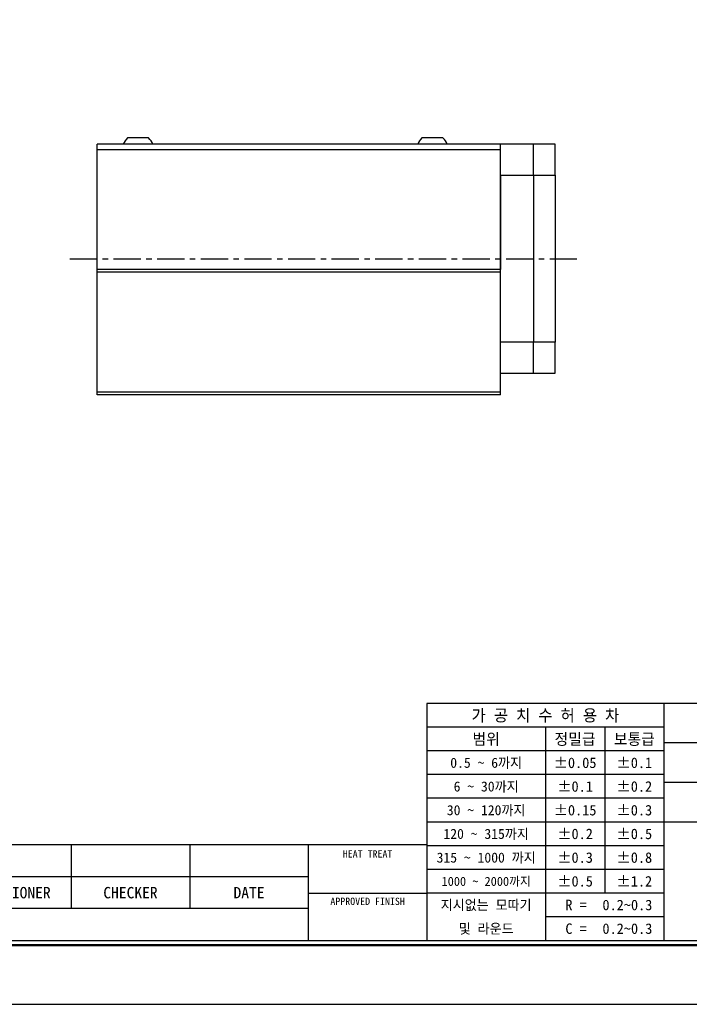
# Model space of a CAD drawing. Header units: millimetres. Extents: x 1133 to 1630, y 653 to 1004.
# Tile 2 of 6: x 1326 to 1449, y 653 to 833. Entities that reach past the tile are written whole.
import ezdxf
from ezdxf.enums import TextEntityAlignment as Align

# ---------------------------------------------------------------- set-up
doc = ezdxf.new("R2010")
doc.units = ezdxf.units.MM
doc.linetypes.add('CENTER', pattern=[2, 1.25, -0.25, 0.25, -0.25])
for name, color, linetype in [('S1', 1, 'CENTER'), ('Z5', 7, 'Continuous'), ('Z7', 7, 'Continuous')]:
    doc.layers.add(name, color=color, linetype=linetype)

# ---------------------------------------------------------------- blocks, each defined once
blk = doc.blocks.new('란표제')
at = {"layer": 'Z7'}
for p, q in [((290, 33), (160, 33)), ((160, 33), (160, 7)), ((186, 33), (186, 7)), ((186, 30.4), (160, 30.4)), ((173, 30.4), (173, 7)), ((179.5, 30.4), (179.5, 12.2)), ((231, 28.67), (186, 28.67)), ((186, 27.8), (160, 27.8)), ((186, 25.2), (160, 25.2)), ((231, 24.33), (186, 24.33)), ((186, 22.6), (160, 22.6)), ((186, 20), (160, 20)), ((290, 20), (186, 20)), ((160, 17.5), (62, 17.5)), ((121, 17.5), (121, 10.5)), ((134, 17.5), (134, 10.5)), ((147, 17.5), (147, 7)), ((186, 17.4), (160, 17.4)), ((186, 14.8), (160, 14.8)), ((147, 14), (62, 14)), ((147, 12.2), (160, 12.2)), ((186, 12.2), (160, 12.2)), ((147, 10.5), (62, 10.5)), ((186, 9.6), (173, 9.6))]:
    blk.add_line(p, q, dxfattribs=at)
at = {"layer": 'Z7', "color": 0}
blk.add_line((0, 0), (297, 0), dxfattribs=at)
at = {"layer": 'Z7', "const_width": 0.25}
blk.add_lwpolyline([(290.5, 6.5), (290.5, 203.5), (10, 203.5), (10, 6.5)], close=True, dxfattribs=at)
at = {"layer": 'Z7'}
blk.add_lwpolyline([(290, 7), (290, 203), (10.5, 203), (10.5, 7)], close=True, dxfattribs=at)
at = {"layer": 'Z5', "ltscale": 0.5}
for tag, p, height in [('TITLE', (237.17, 24.41), 2.5), ('도번', (251.18, 15.64), 2.5), ('SCALE', (253.78, 9.55), 1.2), ('DATE', (277.02, 9.51), 1.2)]:
    blk.add_attdef(tag, p, '', height=height, dxfattribs=at)
at = {"layer": 'Z7'}
for s, height, p in [('가 공 치 수 허 용 차', 1.3, (173, 31.7)), ('범위', 1.25, (166.5, 29.1)), ('정밀급', 1.25, (176.25, 29.1)), ('보통급', 1.25, (182.75, 29.1)), ('0.5 ~ 6까지', 1.1, (166.5, 26.5)), ('%%P0.05', 1.15, (176.25, 26.5)), ('%%P0.1', 1.15, (182.75, 26.5)), ('6 ~ 30까지', 1.1, (166.5, 23.9)), ('%%P0.1', 1.15, (176.25, 23.9)), ('%%P0.2', 1.15, (182.75, 23.9)), ('30 ~ 120까지', 1.1, (166.5, 21.3)), ('%%P0.15', 1.15, (176.25, 21.3)), ('%%P0.3', 1.15, (182.75, 21.3)), ('120 ~ 315까지', 1.1, (166.5, 18.7)), ('%%P0.2', 1.15, (176.25, 18.7)), ('%%P0.5', 1.15, (182.75, 18.7)), ('HEAT TREAT', 0.8, (153.5, 16.5)), ('315 ~ 1000 까지', 1.1, (166.5, 16.1)), ('%%P0.3', 1.15, (176.25, 16.1)), ('%%P0.8', 1.15, (182.75, 16.1)), ('1000 ~ 2000까지', 0.99, (166.5, 13.49)), ('%%P0.5', 1.15, (176.25, 13.5)), ('%%P1.2', 1.15, (182.75, 13.5)), ('REVISIONER', 1.25, (114.5, 12.25)), ('CHECKER', 1.25, (127.5, 12.25)), ('DATE', 1.25, (140.5, 12.25)), ('APPROVED FINISH', 0.8, (153.5, 11.3)), ('지시없는 모따기', 1.1, (166.5, 10.9)), ('R = ', 1.15, (176.75, 10.9)), ('및 라운드', 1.1, (166.5, 8.3)), ('C = ', 1.15, (176.75, 8.3))]:
    blk.add_text(s, height=height, dxfattribs=at).set_placement(p, align=Align.MIDDLE_CENTER)
for tag, p in [('필렛', (179.25, 10.9)), ('모따기', (179.25, 8.3))]:
    blk.add_attdef(tag, text='', height=1.15, dxfattribs=at).set_placement(p, align=Align.MIDDLE_LEFT)

msp = doc.modelspace()

# ---------------------------------------------------------------- linework, layer by layer
for p, q in [((1349.4361, 811.552), (1345.6408, 811.552)), ((1349.4908, 811.552), (1349.4361, 811.552)), ((1403.4361, 811.552), (1399.6408, 811.552)), ((1403.4908, 811.552), (1403.4361, 811.552)), ((1414.0658, 810.402), (1340.0658, 810.402)), ((1340.0658, 809.402), (1340.0658, 810.402)), ((1420.0658, 810.402), (1414.0658, 810.402)), ((1414.0658, 809.402), (1414.0658, 810.402)), ((1420.0658, 804.7317), (1420.0658, 810.402)), ((1424.0658, 810.402), (1420.0658, 810.402)), ((1424.0658, 804.7317), (1424.0658, 810.402)), ((1414.0658, 809.402), (1340.0658, 809.402)), ((1340.0658, 787.402), (1340.0658, 809.402)), ((1414.0658, 787.402), (1414.0658, 809.402)), ((1414.0658, 804.7317), (1420.0658, 804.7317)), ((1414.0658, 804.7317), (1414.0658, 787.402)), ((1420.0658, 804.7317), (1424.0658, 804.7317)), ((1420.0658, 804.7317), (1420.0658, 774.0722)), ((1424.0658, 804.7317), (1424.0658, 774.0722)), ((1414.0658, 787.402), (1340.0658, 787.402)), ((1340.0658, 786.902), (1340.0658, 787.402)), ((1414.0658, 786.902), (1340.0658, 786.902)), ((1340.0658, 764.902), (1340.0658, 786.902)), ((1414.0658, 786.902), (1414.0658, 787.402)), ((1414.0658, 764.902), (1414.0658, 786.902)), ((1420.0658, 774.0722), (1414.0658, 774.0722)), ((1424.0658, 774.0722), (1420.0658, 774.0722)), ((1420.0658, 768.402), (1420.0658, 774.0722)), ((1424.0658, 768.402), (1424.0658, 774.0722)), ((1414.0658, 768.402), (1420.0658, 768.402)), ((1420.0658, 768.402), (1424.0658, 768.402)), ((1414.0658, 764.902), (1340.0658, 764.902)), ((1340.0658, 764.402), (1340.0658, 764.902)), ((1414.0658, 764.402), (1340.0658, 764.402)), ((1414.0658, 764.402), (1414.0658, 764.902))]:
    msp.add_line(p, q)
for centre, start, end in [((1347.5234, 809.4123), 131.34313, 159.680287), ((1347.6082, 809.4123), 20.319713, 48.65687), ((1401.5234, 809.4123), 131.34313, 159.680287), ((1401.6082, 809.4123), 20.319713, 48.65687)]:
    msp.add_arc(centre, 2.85, start, end)
at = {"layer": 'S1', "ltscale": 4}
msp.add_line((1335.0658, 789.402), (1429.0658, 789.402), dxfattribs=at)

# ---------------------------------------------------------------- block references
at = {"ltscale": 5}
ref = msp.add_blockref('란표제', (1132.8849, 652.5584), dxfattribs=dict(at, xscale=1.67280711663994, yscale=1.67280711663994, zscale=1.67280711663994))
ref.add_attrib('모따기', '0.2~0.3', dxfattribs={"layer": 'Z7', "height": 1.92373}).set_placement((1432.7356, 666.4427), align=Align.MIDDLE_LEFT)
ref.add_attrib('필렛', '0.2~0.3', dxfattribs={"layer": 'Z7', "height": 1.92373}).set_placement((1432.7356, 670.792), align=Align.MIDDLE_LEFT)

doc.saveas('drawing.dxf')
